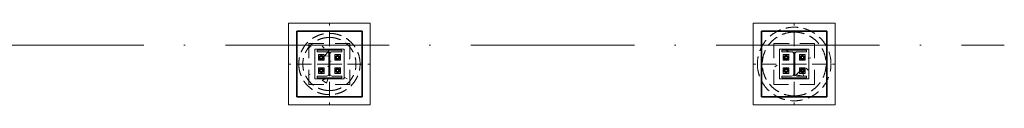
# Model space of a CAD drawing. Header units: millimetres. Extents: x -34728 to 839610, y -480656 to 464976.
# Tile 14 of 69: x 12252 to 24295, y -15422 to -14422. Entities that reach past the tile are written whole.
import ezdxf

# ---------------------------------------------------------------- set-up
doc = ezdxf.new("R2010")
doc.units = ezdxf.units.MM
for name, pattern in [('Rebar Cover Lines', [320.04, 160.02, -160.02]), ('Skryté 1_5', [220, 150, -70]), ('ČERCHOVANÁ', [25.4, 12.7, -6.35, 0, -6.35]), ('Čerchovaná 20mm', [3000, 2000, -500, 0, -500])]:
    doc.linetypes.add(name, pattern=pattern)
doc.layers.get('0').update_dxf_attribs({"color": 9})
for name, color, linetype, lineweight in [('11542_003_OK-HALA_TaO-1_ET_R01_AciS_2025-04-14_sloupy_dwg', 9, 'Continuous', 9), ('CA_NEVHRA', 9, 'Skryté 1_5', 9), ('CA_OSY', 9, 'ČERCHOVANÁ', 9), ('CA_ZAKLADY25', 9, 'Continuous', 18), ('Konstrukční přípoje', 253, 'Continuous', 18), ('SS_HALA_TaO-SLOUP', 9, 'Continuous', 9)]:
    doc.layers.add(name, color=color, linetype=linetype, lineweight=lineweight)
pattern_1 = [(50, (-4680.05, -7749.9), (728.737, -63.756), [76.2, -838.2]), (355, (-4680.05, -7749.9), (-140.972, 764.228), [60.96, -670.56]), (100.451, (-4619.3, -7755.2), (587.77, 700.467), [64.76, -712.36]), (46.184, (-4680.05, -7546.7), (1084.316, -168.17), [114.3, -1257.3]), (96.636, (-4589.7, -7560.7), (949.61, 989.71), [97.14, -1068.54]), (351.184, (-4680, -7546.7), (949.62, 989.7), [91.44, -1005.84]), (21, (-4578.45, -7597.5), (606.458, -409.06), [76.2, -838.2]), (326, (-4578.45, -7597.5), (247.208, 736.753), [60.96, -670.56]), (71.451, (-4527.9, -7631.56), (853.668, 327.685), [64.76, -712.36]), (37.5, (-4680.05, -7749.87), (12.3547, 338.22), [33.528, -628.904, 33.528, -647.192, -673.1]), (37.5, (-4680.05, -7749.87), (12.3547, 338.22), [-1343.152, 33.528, -639.572]), (7.5, (-4680.05, -7749.87), (267.279, 400.722), [33.528, -354.584, 33.528, -613.664, -256.54]), (7.5, (-4680.05, -7749.87), (267.279, 400.722), [-1035.304, 33.528, -223.012]), (327.5, (-4906.62, -7749.87), (542.3633, -22.9153), [33.528, -220.472, 33.528, -758.952, -1051.56]), (327.5, (-4906.62, -7749.87), (542.3633, -22.9153), [-1046.48, 33.528, -1018.032]), (317.5, (-5008.2, -7749.87), (592.517, 101.707), [33.528, -296.672, 33.528, -492.76, -746.76]), (317.5, (-5008.2, -7749.87), (592.517, 101.707), [-856.488, 33.528, -713.232])]

# ---------------------------------------------------------------- blocks, each defined once
blk = doc.blocks.new('pilota 600 mm - D_750_650-2126771-ZÁKLADY HALY _ DPS')
at = {"layer": 'CA_NEVHRA'}
for p, q in [((0, 250), (0, 500)), ((0, 0), (0, 250)), ((-250, 0), (-500, 0)), ((0, 0), (-250, 0)), ((0, 0), (0, -250)), ((0, 0), (250, 0)), ((250, 0), (500, 0)), ((0, -250), (0, -500))]:
    blk.add_line(p, q, dxfattribs=at)
blk = doc.blocks.new('pilota 600 mm - D_900_780-2126772-ZÁKLADY HALY _ DPS')
at = {"layer": 'CA_NEVHRA'}
for p, q in [((0, 250), (0, 500)), ((0, 0), (0, 250)), ((-250, 0), (-500, 0)), ((0, 0), (-250, 0)), ((0, 0), (0, -250)), ((0, 0), (250, 0)), ((250, 0), (500, 0)), ((0, -250), (0, -500))]:
    blk.add_line(p, q, dxfattribs=at)
blk = doc.blocks.new('M_Šroub HPM-P - 24_P-1838738-ZÁKLADY HALY _ DPS')
at = {"layer": 'Konstrukční přípoje'}
for p, q in [((0, 21), (-18, 10)), ((0, 21), (-18, 10)), ((-18, 10), (0, 21)), ((0, 21), (-18, 10)), ((-18, 10), (-18, -10)), ((-18, 10), (-18, -10)), ((-18, -10), (-18, 10)), ((-18, 10), (-18, -10)), ((18, 10), (0, 21)), ((18, 10), (0, 21)), ((0, 21), (18, 10)), ((18, 10), (0, 21)), ((18, -10), (18, 10)), ((18, -10), (18, 10)), ((18, 10), (18, -10)), ((18, -10), (18, 10)), ((-18, -10), (0, -21)), ((-18, -10), (0, -21)), ((0, -21), (-18, -10)), ((-18, -10), (0, -21)), ((0, -21), (18, -10)), ((0, -21), (18, -10)), ((18, -10), (0, -21)), ((0, -21), (18, -10))]:
    blk.add_line(p, q, dxfattribs=at)
for radius, start, end in [(28, 360, 180), (28, 0, 180), (28, 360, 180), (28, 0, 180), (12, 0, 180), (12.5, 0, 180), (12, 0, 180), (12.5, 360, 180), (12, 0, 180), (12, 360, 180), (12, 0, 180), (12.5, 0, 180), (12.5, 0, 180), (12, 0, 180), (12.5, 360, 180), (12.5, 0, 180), (28, 180, 360), (28, 180, 360), (28, 180, 360), (28, 180, 360), (12, 180, 360), (12.5, 180, 360), (12, 180, 360), (12.5, 180, 360), (12, 180, 360), (12, 180, 360), (12, 180, 360), (12.5, 180, 360), (12.5, 180, 360), (12, 180, 360), (12.5, 180, 360), (12.5, 180, 360)]:
    blk.add_arc((0, 0), radius, start, end, dxfattribs=at)
blk = doc.blocks.new('M_Šroub HPM-P - 24_P-1838768-ZÁKLADY HALY _ DPS')
at = {"layer": 'Konstrukční přípoje'}
for p, q in [((0, 21), (-18, 10)), ((0, 21), (-18, 10)), ((-18, 10), (0, 21)), ((0, 21), (-18, 10)), ((-18, 10), (-18, -10)), ((-18, 10), (-18, -10)), ((-18, -10), (-18, 10)), ((-18, 10), (-18, -10)), ((18, 10), (0, 21)), ((18, 10), (0, 21)), ((0, 21), (18, 10)), ((18, 10), (0, 21)), ((18, -10), (18, 10)), ((18, -10), (18, 10)), ((18, 10), (18, -10)), ((18, -10), (18, 10)), ((-18, -10), (0, -21)), ((-18, -10), (0, -21)), ((0, -21), (-18, -10)), ((-18, -10), (0, -21)), ((0, -21), (18, -10)), ((0, -21), (18, -10)), ((18, -10), (0, -21)), ((0, -21), (18, -10))]:
    blk.add_line(p, q, dxfattribs=at)
for radius, start, end in [(28, 0, 180), (28, 0, 180), (28, 0, 180), (28, 0, 180), (28, 180, 360), (28, 180, 0), (28, 180, 360), (28, 180, 0), (12.5, 0, 180), (12.5, 0, 180), (12.5, 0, 180), (12.5, 0, 180), (12.5, 0, 180), (12.5, 0, 180), (12, 0, 180), (12, 0, 180), (12, 0, 180), (12, 0, 180), (12, 0, 180), (12, 0, 180), (12, 180, 360), (12.5, 180, 0), (12, 180, 360), (12.5, 180, 360), (12, 180, 360), (12, 180, 360), (12, 180, 360), (12.5, 180, 360), (12.5, 180, 360), (12, 180, 360), (12.5, 180, 360), (12.5, 180, 0)]:
    blk.add_arc((0, 0), radius, start, end, dxfattribs=at)
blk = doc.blocks.new('A$C283bf1a8')
at = {"layer": 'CA_ZAKLADY25', "linetype": 'Rebar Cover Lines', "lineweight": 9}
h = blk.add_hatch(dxfattribs=at)
h.set_pattern_fill('FP_9', color=256, style=0, pattern_type=2)
h.set_pattern_definition(pattern_1)
h.paths.add_polyline_path([(11110, 20), (11110, -480), (11610, -480), (11610, 20)])
h = blk.add_hatch(dxfattribs=at)
h.set_pattern_fill('FP_1', color=256, style=0, pattern_type=2)
h.set_pattern_definition(pattern_1)
h.paths.add_polyline_path([(17295, -480), (17295, 20), (16795, 20), (16795, -480)])
at = {"layer": '11542_003_OK-HALA_TaO-1_ET_R01_AciS_2025-04-14_sloupy_dwg'}
for p, q in [((11510, -60), (11210, -60)), ((11210, -60), (11210, -81)), ((11210, -81), (11327, -81)), ((11354, -108), (11354, -351)), ((11366, -351), (11366, -108)), ((11393, -81), (11510, -81)), ((11510, -81), (11510, -60)), ((17195, -60), (16895, -60)), ((16895, -60), (16895, -81)), ((16895, -81), (17012, -81)), ((17039, -108), (17039, -351)), ((17051, -351), (17051, -108)), ((17078, -81), (17195, -81)), ((17195, -81), (17195, -60)), ((11210, -378), (11210, -400)), ((11327, -378), (11210, -378)), ((11210, -400), (11510, -400)), ((11510, -378), (11393, -378)), ((11510, -400), (11510, -378)), ((16895, -378), (16895, -400)), ((17012, -378), (16895, -378)), ((16895, -400), (17195, -400)), ((17195, -378), (17078, -378)), ((17195, -400), (17195, -378))]:
    blk.add_line(p, q, dxfattribs=at)
for centre, start, end in [((11327, -108), 0, 90), ((11393, -108), 90, 180), ((17012, -108), 0, 90), ((17078, -108), 90, 180), ((11327, -351), 270, 0), ((11393, -351), 180, 270), ((17012, -351), 270, 0), ((17078, -351), 180, 270)]:
    blk.add_arc(centre, 27, start, end, dxfattribs=at)
at = {"layer": 'CA_NEVHRA'}
for centre, radius, start, end in [((11360, -230), 375, 0, 180), ((11360, -230), 375, 0, 180), ((17045, -230), 450, 0, 180), ((17045, -230), 450, 0, 180), ((17045, -230), 390, 90, 270), ((17045, -230), 390, 90, 270), ((17045, -230), 390, 270, 90), ((17045, -230), 390, 270, 90), ((11360, -230), 325, 90, 270), ((11360, -230), 325, 90, 270), ((11360, -230), 325, 270, 90), ((11360, -230), 325, 270, 90), ((11360, -230), 375, 180, 0), ((11360, -230), 375, 180, 0), ((17045, -230), 450, 180, 0), ((17045, -230), 450, 180, 0)]:
    blk.add_arc(centre, radius, start, end, dxfattribs=at)
at = {"layer": 'CA_OSY', "linetype": 'Čerchovaná 20mm'}
blk.add_line((-1911, 0), (19615, 0), dxfattribs=at)
at = {"layer": 'CA_ZAKLADY25', "lineweight": 9}
for p, q in [((10860, -730), (10860, 270)), ((10860, 270), (11860, 270)), ((11860, 270), (10860, 270)), ((10860, 270), (10860, -730)), ((11860, 270), (11860, -730)), ((11860, -730), (11860, 270)), ((16545, -730), (16545, 270)), ((16545, 270), (17545, 270)), ((17545, 270), (16545, 270)), ((16545, 270), (16545, -730)), ((17545, 270), (17545, -730)), ((17545, -730), (17545, 270)), ((11860, -730), (10860, -730)), ((10860, -730), (11860, -730)), ((17545, -730), (16545, -730)), ((16545, -730), (17545, -730))]:
    blk.add_line(p, q, dxfattribs=at)
at = {"layer": 'CA_ZAKLADY25', "lineweight": 25}
for p, q in [((11760, 170), (10960, 170)), ((10960, 170), (10960, -630)), ((10960, -630), (10960, 170)), ((10960, 170), (11760, 170)), ((11760, -630), (11760, 170)), ((11760, 170), (11760, -630)), ((17445, 170), (16645, 170)), ((16645, 170), (16645, -630)), ((16645, -630), (16645, 170)), ((16645, 170), (17445, 170)), ((17445, -630), (17445, 170)), ((17445, 170), (17445, -630)), ((10960, -630), (11760, -630)), ((11760, -630), (10960, -630)), ((16645, -630), (17445, -630)), ((17445, -630), (16645, -630))]:
    blk.add_line(p, q, dxfattribs=at)
at = {"layer": 'CA_ZAKLADY25', "linetype": 'Rebar Cover Lines', "lineweight": 9}
for p, q in [((11110, -480), (11110, 20)), ((11110, 20), (11610, 20)), ((11610, 20), (11110, 20)), ((11110, 20), (11110, -480)), ((11610, 20), (11610, -480)), ((11610, -480), (11610, 20)), ((16795, -480), (16795, 20)), ((16795, 20), (17295, 20)), ((17295, 20), (16795, 20)), ((16795, 20), (16795, -480)), ((17295, 20), (17295, -480)), ((17295, -480), (17295, 20)), ((11610, -480), (11110, -480)), ((11110, -480), (11610, -480)), ((17295, -480), (16795, -480)), ((16795, -480), (17295, -480))]:
    blk.add_line(p, q, dxfattribs=at)
at = {"layer": 'SS_HALA_TaO-SLOUP'}
for p, q in [((11180, -50), (11540, -50)), ((11540, -50), (11180, -50)), ((11180, -410), (11180, -50)), ((11180, -50), (11180, -410)), ((11210, -60), (11210, -81)), ((11510, -60), (11210, -60)), ((11210, -81), (11327, -81)), ((11225, -115), (11225, -185)), ((11225, -185), (11225, -115)), ((11295, -115), (11225, -115)), ((11225, -115), (11295, -115)), ((11295, -185), (11295, -115)), ((11295, -115), (11295, -185)), ((11354, -108), (11354, -351)), ((11366, -351), (11366, -108)), ((11393, -81), (11510, -81)), ((11425, -115), (11425, -185)), ((11425, -185), (11425, -115)), ((11495, -115), (11425, -115)), ((11425, -115), (11495, -115)), ((11495, -185), (11495, -115)), ((11495, -115), (11495, -185)), ((11510, -81), (11510, -60)), ((11540, -50), (11540, -410)), ((11540, -410), (11540, -50)), ((16865, -50), (17225, -50)), ((17225, -50), (16865, -50)), ((16865, -410), (16865, -50)), ((16865, -50), (16865, -410)), ((16895, -60), (16895, -81)), ((17195, -60), (16895, -60)), ((16895, -81), (17012, -81)), ((16910, -115), (16910, -185)), ((16910, -185), (16910, -115)), ((16980, -115), (16910, -115)), ((16910, -115), (16980, -115)), ((16980, -185), (16980, -115)), ((16980, -115), (16980, -185)), ((17039, -108), (17039, -351)), ((17051, -351), (17051, -108)), ((17078, -81), (17195, -81)), ((17110, -115), (17110, -185)), ((17110, -185), (17110, -115)), ((17180, -115), (17110, -115)), ((17110, -115), (17180, -115)), ((17180, -185), (17180, -115)), ((17180, -115), (17180, -185)), ((17195, -81), (17195, -60)), ((17225, -50), (17225, -410)), ((17225, -410), (17225, -50)), ((11225, -185), (11295, -185)), ((11295, -185), (11225, -185)), ((11425, -185), (11495, -185)), ((11495, -185), (11425, -185)), ((16910, -185), (16980, -185)), ((16980, -185), (16910, -185)), ((17110, -185), (17180, -185)), ((17180, -185), (17110, -185)), ((11225, -275), (11225, -345)), ((11225, -345), (11225, -275)), ((11295, -275), (11225, -275)), ((11225, -275), (11295, -275)), ((11225, -345), (11295, -345)), ((11295, -345), (11225, -345)), ((11295, -345), (11295, -275)), ((11295, -275), (11295, -345)), ((11425, -275), (11425, -345)), ((11425, -345), (11425, -275)), ((11495, -275), (11425, -275)), ((11425, -275), (11495, -275)), ((11425, -345), (11495, -345)), ((11495, -345), (11425, -345)), ((11495, -345), (11495, -275)), ((11495, -275), (11495, -345)), ((16910, -275), (16910, -345)), ((16910, -345), (16910, -275)), ((16980, -275), (16910, -275)), ((16910, -275), (16980, -275)), ((16910, -345), (16980, -345)), ((16980, -345), (16910, -345)), ((16980, -345), (16980, -275)), ((16980, -275), (16980, -345)), ((17110, -275), (17110, -345)), ((17110, -345), (17110, -275)), ((17180, -275), (17110, -275)), ((17110, -275), (17180, -275)), ((17110, -345), (17180, -345)), ((17180, -345), (17110, -345)), ((17180, -345), (17180, -275)), ((17180, -275), (17180, -345)), ((11540, -410), (11180, -410)), ((11180, -410), (11540, -410)), ((11210, -378), (11210, -400)), ((11327, -378), (11210, -378)), ((11210, -400), (11510, -400)), ((11510, -378), (11393, -378)), ((11510, -400), (11510, -378)), ((17225, -410), (16865, -410)), ((16865, -410), (17225, -410)), ((16895, -378), (16895, -400)), ((17012, -378), (16895, -378)), ((16895, -400), (17195, -400)), ((17195, -378), (17078, -378)), ((17195, -400), (17195, -378))]:
    blk.add_line(p, q, dxfattribs=at)
for centre, radius, start, end in [((11327, -108), 27, 0, 90), ((11393, -108), 27, 90, 180), ((17012, -108), 27, 0, 90), ((17078, -108), 27, 90, 180), ((11260, -150), 18, 0, 180), ((11260, -150), 18, 0, 180), ((11260, -150), 18, 180, 0), ((11260, -150), 18, 180, 0), ((11260, -150), 13, 0, 180), ((11260, -150), 13, 0, 180), ((11260, -150), 13, 180, 0), ((11260, -150), 13, 180, 0), ((11460, -150), 18, 0, 180), ((11460, -150), 18, 0, 180), ((11460, -150), 18, 180, 0), ((11460, -150), 18, 180, 0), ((11460, -150), 13, 0, 180), ((11460, -150), 13, 0, 180), ((11460, -150), 13, 180, 0), ((11460, -150), 13, 180, 0), ((16945, -150), 18, 0, 180), ((16945, -150), 18, 0, 180), ((16945, -150), 18, 180, 0), ((16945, -150), 18, 180, 0), ((16945, -150), 13, 0, 180), ((16945, -150), 13, 0, 180), ((16945, -150), 13, 180, 0), ((16945, -150), 13, 180, 0), ((17145, -150), 18, 0, 180), ((17145, -150), 18, 0, 180), ((17145, -150), 18, 180, 0), ((17145, -150), 18, 180, 0), ((17145, -150), 13, 0, 180), ((17145, -150), 13, 0, 180), ((17145, -150), 13, 180, 0), ((17145, -150), 13, 180, 0), ((11260, -310), 18, 0, 180), ((11260, -310), 18, 0, 180), ((11260, -310), 18, 180, 0), ((11260, -310), 18, 180, 0), ((11260, -310), 13, 0, 180), ((11260, -310), 13, 0, 180), ((11260, -310), 13, 180, 0), ((11260, -310), 13, 180, 0), ((11327, -351), 27, 270, 0), ((11393, -351), 27, 180, 270), ((11460, -310), 18, 0, 180), ((11460, -310), 18, 0, 180), ((11460, -310), 18, 180, 0), ((11460, -310), 18, 180, 0), ((11460, -310), 13, 0, 180), ((11460, -310), 13, 0, 180), ((11460, -310), 13, 180, 0), ((11460, -310), 13, 180, 0), ((16945, -310), 18, 0, 180), ((16945, -310), 18, 0, 180), ((16945, -310), 18, 180, 0), ((16945, -310), 18, 180, 0), ((16945, -310), 13, 0, 180), ((16945, -310), 13, 0, 180), ((16945, -310), 13, 180, 0), ((16945, -310), 13, 180, 0), ((17012, -351), 27, 270, 0), ((17078, -351), 27, 180, 270), ((17145, -310), 18, 0, 180), ((17145, -310), 18, 0, 180), ((17145, -310), 18, 180, 0), ((17145, -310), 18, 180, 0), ((17145, -310), 13, 0, 180), ((17145, -310), 13, 0, 180), ((17145, -310), 13, 180, 0), ((17145, -310), 13, 180, 0)]:
    blk.add_arc(centre, radius, start, end, dxfattribs=at)
at = {"layer": 'CA_NEVHRA', "rotation": 180}
for name, p in [('pilota 600 mm - D_750_650-2126771-ZÁKLADY HALY _ DPS', (11360, -230)), ('pilota 600 mm - D_900_780-2126772-ZÁKLADY HALY _ DPS', (17045, -230))]:
    blk.add_blockref(name, p, dxfattribs=at)
at = {"layer": 'Konstrukční přípoje', "rotation": 180}
for p in [(11260, -150), (16945, -150), (11260, -310), (16945, -310)]:
    blk.add_blockref('M_Šroub HPM-P - 24_P-1838768-ZÁKLADY HALY _ DPS', p, dxfattribs=at)
at = {"layer": 'Konstrukční přípoje'}
for p in [(11460, -150), (17145, -150), (11460, -310), (17145, -310)]:
    blk.add_blockref('M_Šroub HPM-P - 24_P-1838738-ZÁKLADY HALY _ DPS', p, dxfattribs=at)

msp = doc.modelspace()

# ---------------------------------------------------------------- block references
at = {"color": 200, "lineweight": 35}
msp.add_blockref('A$C283bf1a8', (4680.05, -14691.69), dxfattribs=at)

doc.saveas('drawing.dxf')
